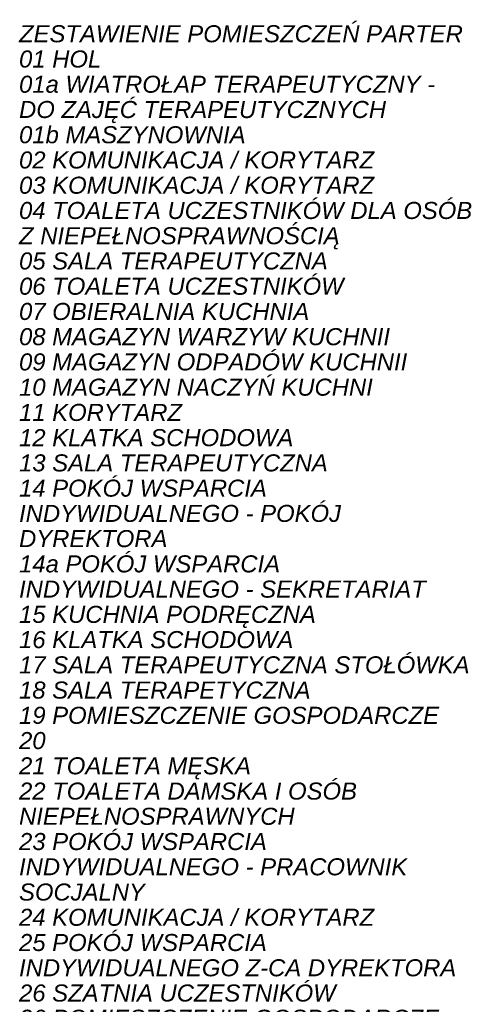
# Model space of a CAD drawing. Header units: centimetres. Extents: x -25572 to 23555, y -2435 to 15405.
# Tile 56 of 134: x 5360 to 5883, y 5005 to 6160. Entities that reach past the tile are written whole.
import ezdxf

# ---------------------------------------------------------------- set-up
doc = ezdxf.new("R2010")
doc.units = ezdxf.units.CM
doc.header["$MEASUREMENT"] = 0
doc.layers.add('Nowe_199-Z Wymiary i opisy_Nr_pióra__81', color=7, linetype='Continuous', lineweight=13, true_color=0x6a6a6a)
doc.styles.add('STYL_AUTOMATYCZNY_5', font='arial.ttf')

msp = doc.modelspace()

# ---------------------------------------------------------------- texts
at = {"layer": 'Nowe_199-Z Wymiary i opisy_Nr_pióra__81', "color": 251, "linetype": 'Continuous', "lineweight": 13, "true_color": 0x6a6a6a, "insert": (5359, 6153.2), "char_height": 20, "width": 534.317, "attachment_point": 1, "line_spacing_factor": 0.887943, "style": 'STYL_AUTOMATYCZNY_5'}
msp.add_mtext('\\A1;{\\pql;\\fArial|b0|i1|c238|p0;\\W1.000000;ZESTAWIENIE POMIESZCZEŃ PARTER\\P\\pql;\\fArial|b0|i1|c238|p0;\\W1.000000;01 HOL\\P\\pql;\\fArial|b0|i1|c238|p0;\\W1.000000;01a WIATROŁAP TERAPEUTYCZNY - DO ZAJĘĆ TERAPEUTYCZNYCH\\P\\pql;\\fArial|b0|i1|c238|p0;\\W1.000000;01b MASZYNOWNIA\\P\\pql;\\fArial|b0|i1|c238|p0;\\W1.000000;02 KOMUNIKACJA / KORYTARZ\\P\\pql;\\fArial|b0|i1|c238|p0;\\W1.000000;03 KOMUNIKACJA / KORYTARZ\\P\\pql;\\fArial|b0|i1|c238|p0;\\W1.000000;04 TOALETA UCZESTNIKÓW DLA OSÓB Z NIEPEŁNOSPRAWNOŚCIĄ\\P\\pql;\\fArial|b0|i1|c238|p0;\\W1.000000;05 SALA TERAPEUTYCZNA\\P\\pql;\\fArial|b0|i1|c238|p0;\\W1.000000;06 TOALETA UCZESTNIKÓW\\P\\pql;\\fArial|b0|i1|c238|p0;\\W1.000000;07 OBIERALNIA KUCHNIA\\P\\pql;\\fArial|b0|i1|c238|p0;\\W1.000000;08 MAGAZYN WARZYW KUCHNII\\P\\pql;\\fArial|b0|i1|c238|p0;\\W1.000000;09 MAGAZYN ODPADÓW KUCHNII\\P\\pql;\\fArial|b0|i1|c238|p0;\\W1.000000;10 MAGAZYN NACZYŃ KUCHNI\\P\\pql;\\fArial|b0|i1|c238|p0;\\W1.000000;11 KORYTARZ\\P\\pql;\\fArial|b0|i1|c238|p0;\\W1.000000;12 KLATKA SCHODOWA\\P\\pql;\\fArial|b0|i1|c238|p0;\\W1.000000;13 SALA TERAPEUTYCZNA\\P\\pql;\\fArial|b0|i1|c238|p0;\\W1.000000;14 POKÓJ WSPARCIA INDYWIDUALNEGO - POKÓJ DYREKTORA\\P\\pql;\\fArial|b0|i1|c238|p0;\\W1.000000;14a POKÓJ WSPARCIA INDYWIDUALNEGO - SEKRETARIAT\\P\\pql;\\fArial|b0|i1|c238|p0;\\W1.000000;15 KUCHNIA PODRĘCZNA\\P\\pql;\\fArial|b0|i1|c238|p0;\\W1.000000;16 KLATKA SCHODOWA\\P\\pql;\\fArial|b0|i1|c238|p0;\\W1.000000;17 SALA TERAPEUTYCZNA STOŁÓWKA\\P\\pql;\\fArial|b0|i1|c238|p0;\\W1.000000;18 SALA TERAPETYCZNA\\P\\pql;\\fArial|b0|i1|c238|p0;\\W1.000000;19 POMIESZCZENIE GOSPODARCZE\\P\\pql;\\fArial|b0|i1|c238|p0;\\W1.000000;20 \\P\\pql;\\fArial|b0|i1|c238|p0;\\W1.000000;21 TOALETA MĘSKA\\P\\pql;\\fArial|b0|i1|c238|p0;\\W1.000000;22 TOALETA DAMSKA I OSÓB NIEPEŁNOSPRAWNYCH\\P\\pql;\\fArial|b0|i1|c238|p0;\\W1.000000;23 POKÓJ WSPARCIA INDYWIDUALNEGO - PRACOWNIK SOCJALNY\\P\\pql;\\fArial|b0|i1|c238|p0;\\W1.000000;24 KOMUNIKACJA / KORYTARZ\\P\\pql;\\fArial|b0|i1|c238|p0;\\W1.000000;25 POKÓJ WSPARCIA INDYWIDUALNEGO Z-CA DYREKTORA\\P\\pql;\\fArial|b0|i1|c238|p0;\\W1.000000;26 SZATNIA UCZESTNIKÓW\\P\\pql;\\fArial|b0|i1|c238|p0;\\W1.000000;36 POMIESZCZENIE GOSPODARCZE\\P\\pql;\\fArial|b0|i1|c238|p0;\\W1.000000;37 TĘŻNIA SOLI}', dxfattribs=at)

doc.saveas('drawing.dxf')
